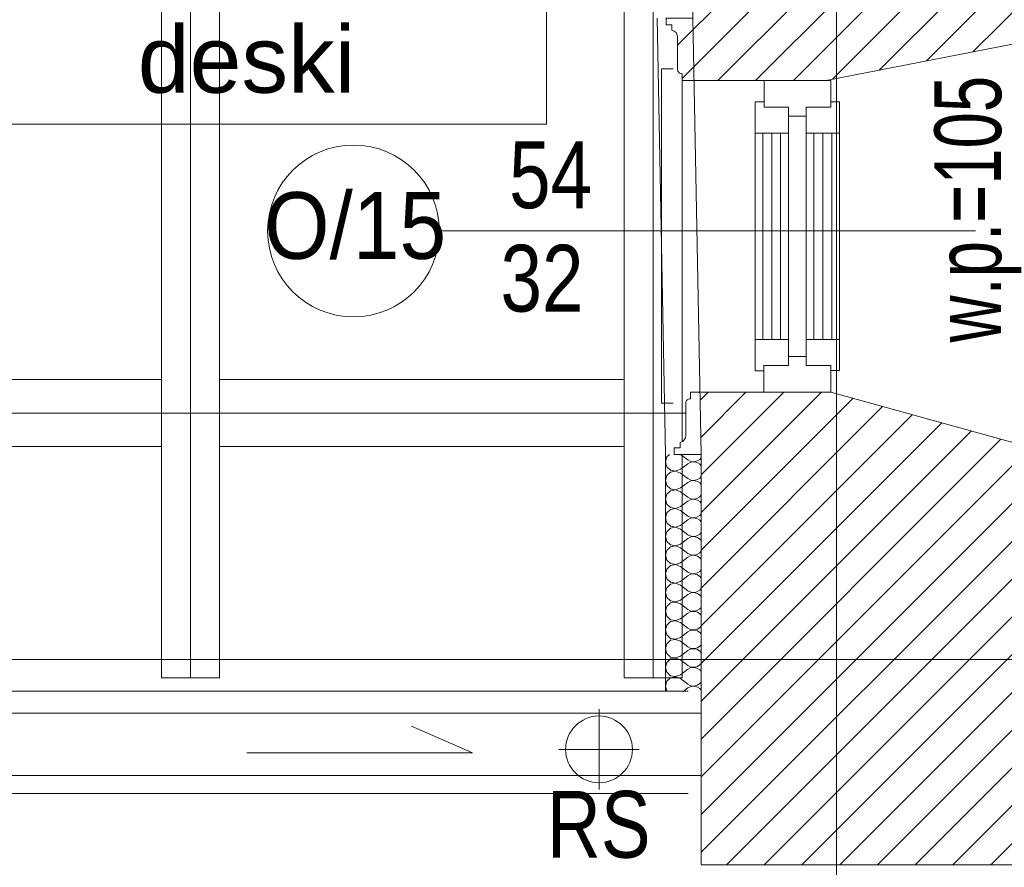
# Model space of a CAD drawing. Header units: millimetres. Extents: x -573548 to 674770, y -184010 to -47794.
# Tile 8 of 181: x 85777 to 87990, y -155489 to -153584. Entities that reach past the tile are written whole.
import ezdxf
from ezdxf.enums import TextEntityAlignment as Align

# ---------------------------------------------------------------- set-up
doc = ezdxf.new("R2010")
doc.units = ezdxf.units.MM
for name, color, linetype, lineweight in [('A.05 RZUT 1 PIĘTRA_is$0$A-OPISY-2_Nr_pióra__2', 8, 'Continuous', 9), ('A.05 RZUT 1 PIĘTRA_is$0$A-OPISY-3_Nr_pióra__6', 8, 'Continuous', 9), ('A.05 RZUT 1 PIĘTRA_is$0$detalokna_Nr_pióra__2', 8, 'Continuous', 9), ('A.05 RZUT 1 PIĘTRA_is$0$detalokna_Nr_pióra__8', 8, 'Continuous', 9), ('A.05 RZUT 1 PIĘTRA_is$0$Drawing & Figure_Nr_pióra__18', 8, 'Continuous', 9), ('A.05 RZUT 1 PIĘTRA_is$0$Nowe_00 ZMIANY_Nr_pióra__59', 8, 'Continuous', 9), ('A.05 RZUT 1 PIĘTRA_is$0$Nowe_A-OKNA-OPIS_Nr_pióra__59', 8, 'Continuous', 9), ('A.05 RZUT 1 PIĘTRA_is$0$Nowe_A_okno_Nr_pióra__59', 8, 'Continuous', 9), ('A.05 RZUT 1 PIĘTRA_is$0$Nowe_Drawing & Figure_Nr_pióra__59', 8, 'Continuous', 9), ('A.05 RZUT 1 PIĘTRA_is$0$Nowe_Structural - Bearing_Nr_pióra__59', 8, 'Continuous', 9), ('A.05 RZUT 1 PIĘTRA_is$0$opisy inne_Nr_pióra__1', 8, 'Continuous', 9), ('A.05 RZUT 1 PIĘTRA_is$0$OSIE_Nr_pióra__1', 8, 'Continuous', 9), ('A.05 RZUT 1 PIĘTRA_is$0$PARAPET_Nr_pióra__7', 8, 'Continuous', 9), ('A.05 RZUT 1 PIĘTRA_is$0$podwaliny_Nr_pióra__7', 8, 'Continuous', 9), ('A.05 RZUT 1 PIĘTRA_is$0$RURY SPUSTOWE_Nr_pióra__2', 8, 'Continuous', 9), ('A.05 RZUT 1 PIĘTRA_is$0$RURY SPUSTOWE_Nr_pióra__3', 8, 'Continuous', 9), ('A.05 RZUT 1 PIĘTRA_is$0$Structural - Bearing_Nr_pióra__21', 8, 'Continuous', 9), ('A.05 RZUT 1 PIĘTRA_is$0$Structural - Grid', 8, 'Continuous', 9), ('A.05 RZUT 1 PIĘTRA_is$0$Structural - Grid_Nr_pióra__17', 8, 'Continuous', 9), ('A.05 RZUT 1 PIĘTRA_is$0$WIDOK_Nr_pióra__1', 8, 'Continuous', 9), ('A.05 RZUT 1 PIĘTRA_is$0$WIDOK_Nr_pióra__3', 8, 'Continuous', 9), ('A.05 RZUT 1 PIĘTRA_is$0$wiezba_Nr_pióra__2', 8, 'Continuous', 9)]:
    doc.layers.add(name, color=color, linetype=linetype, lineweight=lineweight)
doc.styles.add('A.05 RZUT 1 PIĘTRA_is$0$STYL_AUTOMATYCZNY_1', font='arial.ttf')
doc.styles.add('A.05 RZUT 1 PIĘTRA_is$0$STYL_AUTOMATYCZNY_4', font='arial.ttf', dxfattribs={"width": 0.8})
doc.styles.add('A.05 RZUT 1 PIĘTRA_is$0$STYL_AUTOMATYCZNY_5', font='arial.ttf', dxfattribs={"width": 0.7})
doc.styles.add('A.05 RZUT 1 PIĘTRA_is$0$STYL_AUTOMATYCZNY_6', font='arial.ttf', dxfattribs={"width": 0.9})
pattern_1 = [(45, (0, 0), (-42.426407, 42.426407), [])]

# ---------------------------------------------------------------- blocks, each defined once
blk = doc.blocks.new('*X173')
at = {"layer": 'A.05 RZUT 1 PIĘTRA_is$0$Nowe_Drawing & Figure_Nr_pióra__59'}
for p, q in [((87522.3, -104560.9), (87516, -104566.6)), ((87546.6, -104560.9), (87563.3, -104573.4)), ((87516, -104566.6), (87512.9, -104577.6)), ((87512.9, -104577.6), (87516, -104588.7)), ((87546.5, -104594.4), (87563.3, -104581.8)), ((87563.3, -104573.4), (87568.4, -104576.2)), ((87568.4, -104579), (87563.3, -104581.8)), ((87568.4, -104576.2), (87574, -104577.5)), ((87574, -104577.7), (87568.4, -104579)), ((87574, -104577.5), (87579.8, -104577.2)), ((87579.8, -104578), (87574, -104577.7)), ((87579.8, -104577.2), (87585.3, -104575.4)), ((87585.3, -104579.8), (87579.8, -104578)), ((87585.3, -104575.4), (87590.1, -104572.1)), ((87590.1, -104583.1), (87585.3, -104579.8)), ((87590.1, -104572.1), (87592.9, -104568.7)), ((87592.9, -104586.5), (87590.1, -104583.1)), ((87516, -104608.6), (87512.9, -104619.6)), ((87516, -104588.7), (87524.5, -104596.4)), ((87524.5, -104600.8), (87516, -104608.6)), ((87524.5, -104596.4), (87535.8, -104598.5)), ((87535.8, -104598.7), (87524.5, -104600.8)), ((87535.8, -104598.5), (87546.5, -104594.4)), ((87546.5, -104602.8), (87535.8, -104598.7)), ((87546.5, -104602.8), (87563.3, -104615.4)), ((87512.9, -104619.6), (87516, -104630.7)), ((87516, -104630.7), (87524.5, -104638.4)), ((87546.5, -104636.4), (87563.3, -104623.8)), ((87563.3, -104615.4), (87568.4, -104618.2)), ((87568.4, -104621), (87563.3, -104623.8)), ((87568.4, -104618.2), (87574, -104619.5)), ((87574, -104619.7), (87568.4, -104621)), ((87574, -104619.5), (87579.8, -104619.2)), ((87579.8, -104620), (87574, -104619.7)), ((87579.8, -104619.2), (87585.3, -104617.4)), ((87585.3, -104621.8), (87579.8, -104620)), ((87585.3, -104617.4), (87590.1, -104614.1)), ((87590.1, -104625.1), (87585.3, -104621.8)), ((87590.1, -104614.1), (87592.9, -104610.7)), ((87592.9, -104628.5), (87590.1, -104625.1)), ((87516, -104650.6), (87512.9, -104661.6)), ((87524.5, -104642.8), (87516, -104650.6)), ((87524.5, -104638.4), (87535.8, -104640.5)), ((87535.8, -104640.7), (87524.5, -104642.8)), ((87535.8, -104640.5), (87546.5, -104636.4)), ((87546.5, -104644.8), (87535.8, -104640.7)), ((87546.5, -104644.8), (87563.3, -104657.4)), ((87590.1, -104656.1), (87592.9, -104652.7)), ((87512.9, -104661.6), (87516, -104672.7)), ((87516, -104672.7), (87524.5, -104680.4)), ((87546.5, -104678.4), (87563.3, -104665.8)), ((87563.3, -104657.4), (87568.4, -104660.2)), ((87568.4, -104663), (87563.3, -104665.8)), ((87568.4, -104660.2), (87574, -104661.5)), ((87574, -104661.7), (87568.4, -104663)), ((87574, -104661.5), (87579.8, -104661.2)), ((87579.8, -104662), (87574, -104661.7)), ((87579.8, -104661.2), (87585.3, -104659.4)), ((87585.3, -104663.8), (87579.8, -104662)), ((87585.3, -104659.4), (87590.1, -104656.1)), ((87590.1, -104667.1), (87585.3, -104663.8)), ((87592.9, -104670.5), (87590.1, -104667.1)), ((87516, -104692.6), (87512.9, -104703.6)), ((87524.5, -104684.8), (87516, -104692.6)), ((87524.5, -104680.4), (87535.8, -104682.5)), ((87535.8, -104682.7), (87524.5, -104684.8)), ((87535.8, -104682.5), (87546.5, -104678.4)), ((87546.5, -104686.8), (87535.8, -104682.7)), ((87546.5, -104686.8), (87563.3, -104699.4)), ((87590.1, -104698.1), (87592.9, -104694.7)), ((87512.9, -104703.6), (87516, -104714.7)), ((87516, -104714.7), (87524.5, -104722.4)), ((87546.5, -104720.4), (87563.3, -104707.8)), ((87563.3, -104699.4), (87568.4, -104702.2)), ((87568.4, -104705), (87563.3, -104707.8)), ((87568.4, -104702.2), (87574, -104703.5)), ((87574, -104703.7), (87568.4, -104705)), ((87574, -104703.5), (87579.8, -104703.2)), ((87579.8, -104704), (87574, -104703.7)), ((87579.8, -104703.2), (87585.3, -104701.4)), ((87585.3, -104705.8), (87579.8, -104704)), ((87585.3, -104701.4), (87590.1, -104698.1)), ((87590.1, -104709.1), (87585.3, -104705.8)), ((87592.9, -104712.5), (87590.1, -104709.1)), ((87516, -104734.6), (87512.9, -104745.6)), ((87524.5, -104726.8), (87516, -104734.6)), ((87524.5, -104722.4), (87535.8, -104724.5)), ((87535.8, -104724.7), (87524.5, -104726.8)), ((87535.8, -104724.5), (87546.5, -104720.4)), ((87546.5, -104728.8), (87535.8, -104724.7)), ((87546.5, -104728.8), (87563.3, -104741.4)), ((87563.3, -104741.4), (87568.4, -104744.2)), ((87585.3, -104743.4), (87590.1, -104740.1)), ((87590.1, -104740.1), (87592.9, -104736.7)), ((87512.9, -104745.6), (87516, -104756.7)), ((87516, -104756.7), (87524.5, -104764.4)), ((87535.8, -104766.5), (87546.5, -104762.4)), ((87546.5, -104762.4), (87563.3, -104749.8)), ((87568.4, -104747), (87563.3, -104749.8)), ((87568.4, -104744.2), (87574, -104745.5)), ((87574, -104745.7), (87568.4, -104747)), ((87574, -104745.5), (87579.8, -104745.2)), ((87579.8, -104746), (87574, -104745.7)), ((87579.8, -104745.2), (87585.3, -104743.4)), ((87585.3, -104747.8), (87579.8, -104746)), ((87590.1, -104751.1), (87585.3, -104747.8)), ((87592.9, -104754.5), (87590.1, -104751.1)), ((87516, -104776.6), (87512.9, -104787.6)), ((87524.5, -104768.8), (87516, -104776.6)), ((87524.5, -104764.4), (87535.8, -104766.5)), ((87535.8, -104766.7), (87524.5, -104768.8)), ((87546.5, -104770.8), (87535.8, -104766.7)), ((87546.5, -104770.8), (87563.3, -104783.4)), ((87563.3, -104783.4), (87568.4, -104786.2)), ((87568.4, -104786.2), (87574, -104787.5)), ((87579.8, -104787.2), (87585.3, -104785.4)), ((87585.3, -104785.4), (87590.1, -104782.1)), ((87590.1, -104782.1), (87592.9, -104778.7)), ((87512.9, -104787.6), (87516, -104798.7)), ((87516, -104798.7), (87524.5, -104806.4)), ((87524.5, -104806.4), (87535.8, -104808.5)), ((87535.8, -104808.5), (87546.5, -104804.4)), ((87546.5, -104804.4), (87563.3, -104791.8)), ((87568.4, -104789), (87563.3, -104791.8)), ((87574, -104787.7), (87568.4, -104789)), ((87574, -104787.5), (87579.8, -104787.2)), ((87579.8, -104788), (87574, -104787.7)), ((87585.3, -104789.8), (87579.8, -104788)), ((87590.1, -104793.1), (87585.3, -104789.8)), ((87592.9, -104796.5), (87590.1, -104793.1)), ((87516, -104818.6), (87512.9, -104829.6)), ((87512.9, -104829.6), (87516, -104840.7)), ((87524.5, -104810.8), (87516, -104818.6)), ((87535.8, -104808.7), (87524.5, -104810.8)), ((87546.5, -104812.8), (87535.8, -104808.7)), ((87546.5, -104812.8), (87563.3, -104825.4)), ((87563.3, -104825.4), (87568.4, -104828.2)), ((87568.4, -104828.2), (87574, -104829.5)), ((87574, -104829.7), (87568.4, -104831)), ((87574, -104829.5), (87579.8, -104829.2)), ((87579.8, -104830), (87574, -104829.7)), ((87579.8, -104829.2), (87585.3, -104827.4)), ((87585.3, -104831.8), (87579.8, -104830)), ((87585.3, -104827.4), (87590.1, -104824.1)), ((87590.1, -104824.1), (87592.9, -104820.7)), ((87516, -104840.7), (87524.5, -104848.4)), ((87524.5, -104848.4), (87535.8, -104850.5)), ((87535.8, -104850.7), (87524.5, -104852.8)), ((87535.8, -104850.5), (87546.5, -104846.4)), ((87546.5, -104854.8), (87535.8, -104850.7)), ((87546.5, -104846.4), (87563.3, -104833.8)), ((87568.4, -104831), (87563.3, -104833.8)), ((87590.1, -104835.1), (87585.3, -104831.8)), ((87592.9, -104838.5), (87590.1, -104835.1)), ((87516, -104860.6), (87512.9, -104871.6)), ((87512.9, -104871.6), (87516, -104882.7)), ((87524.5, -104852.8), (87516, -104860.6)), ((87546.5, -104854.8), (87563.3, -104867.4)), ((87563.3, -104867.4), (87568.4, -104870.2)), ((87568.4, -104873), (87563.3, -104875.8)), ((87568.4, -104870.2), (87574, -104871.5)), ((87574, -104871.7), (87568.4, -104873)), ((87574, -104871.5), (87579.8, -104871.2)), ((87579.8, -104872), (87574, -104871.7)), ((87579.8, -104871.2), (87585.3, -104869.4)), ((87585.3, -104873.8), (87579.8, -104872)), ((87585.3, -104869.4), (87590.1, -104866.1)), ((87590.1, -104877.1), (87585.3, -104873.8)), ((87590.1, -104866.1), (87592.9, -104862.7)), ((87516, -104882.7), (87524.5, -104890.4)), ((87524.5, -104894.8), (87516, -104902.6)), ((87524.5, -104890.4), (87535.8, -104892.5)), ((87535.8, -104892.7), (87524.5, -104894.8)), ((87535.8, -104892.5), (87546.5, -104888.4)), ((87546.5, -104896.8), (87535.8, -104892.7)), ((87546.5, -104888.4), (87563.3, -104875.8)), ((87546.5, -104896.8), (87563.3, -104909.4)), ((87592.9, -104880.5), (87590.1, -104877.1)), ((87516, -104902.6), (87512.9, -104913.6)), ((87512.9, -104913.6), (87516, -104924.7)), ((87546.5, -104930.4), (87563.3, -104917.8)), ((87563.3, -104909.4), (87568.4, -104912.2)), ((87568.4, -104915), (87563.3, -104917.8)), ((87568.4, -104912.2), (87574, -104913.5)), ((87574, -104913.7), (87568.4, -104915)), ((87574, -104913.5), (87579.8, -104913.2)), ((87579.8, -104914), (87574, -104913.7)), ((87579.8, -104913.2), (87585.3, -104911.4)), ((87585.3, -104915.8), (87579.8, -104914)), ((87585.3, -104911.4), (87590.1, -104908.1)), ((87590.1, -104919.1), (87585.3, -104915.8)), ((87590.1, -104908.1), (87592.9, -104904.7)), ((87592.9, -104922.5), (87590.1, -104919.1)), ((87516, -104924.7), (87524.5, -104932.4)), ((87524.5, -104936.8), (87516, -104944.6)), ((87524.5, -104932.4), (87535.8, -104934.5)), ((87535.8, -104934.7), (87524.5, -104936.8)), ((87535.8, -104934.5), (87546.5, -104930.4)), ((87546.5, -104938.8), (87535.8, -104934.7)), ((87546.5, -104938.8), (87563.3, -104951.4)), ((87516, -104944.6), (87512.9, -104955.6)), ((87512.9, -104955.6), (87516, -104966.7)), ((87546.5, -104972.4), (87563.3, -104959.8)), ((87563.3, -104951.4), (87568.4, -104954.2)), ((87568.4, -104957), (87563.3, -104959.8)), ((87568.4, -104954.2), (87574, -104955.5)), ((87574, -104955.7), (87568.4, -104957)), ((87574, -104955.5), (87579.8, -104955.2)), ((87579.8, -104956), (87574, -104955.7)), ((87579.8, -104955.2), (87585.3, -104953.4)), ((87585.3, -104957.8), (87579.8, -104956)), ((87585.3, -104953.4), (87590.1, -104950.1)), ((87590.1, -104961.1), (87585.3, -104957.8)), ((87590.1, -104950.1), (87592.9, -104946.7)), ((87592.9, -104964.5), (87590.1, -104961.1)), ((87516, -104966.7), (87524.5, -104974.4)), ((87524.5, -104978.8), (87516, -104986.6)), ((87524.5, -104974.4), (87535.8, -104976.5)), ((87535.8, -104976.7), (87524.5, -104978.8)), ((87535.8, -104976.5), (87546.5, -104972.4)), ((87546.5, -104980.8), (87535.8, -104976.7)), ((87546.5, -104980.8), (87563.3, -104993.4)), ((87516, -104986.6), (87512.9, -104997.6)), ((87512.9, -104997.6), (87516, -105008.7)), ((87546.5, -105014.4), (87563.3, -105001.8)), ((87563.3, -104993.4), (87568.4, -104996.2)), ((87568.4, -104999), (87563.3, -105001.8)), ((87568.4, -104996.2), (87574, -104997.5)), ((87574, -104997.7), (87568.4, -104999)), ((87574, -104997.5), (87579.8, -104997.2)), ((87579.8, -104998), (87574, -104997.7)), ((87579.8, -104997.2), (87585.3, -104995.4)), ((87585.3, -104999.8), (87579.8, -104998)), ((87585.3, -104995.4), (87590.1, -104992.1)), ((87590.1, -105003.1), (87585.3, -104999.8)), ((87590.1, -104992.1), (87592.9, -104988.7)), ((87592.9, -105006.5), (87590.1, -105003.1)), ((87516, -105028.6), (87512.9, -105039.6)), ((87516, -105008.7), (87524.5, -105016.4)), ((87524.5, -105020.8), (87516, -105028.6)), ((87524.5, -105016.4), (87535.8, -105018.5)), ((87535.8, -105018.7), (87524.5, -105020.8)), ((87535.8, -105018.5), (87546.5, -105014.4)), ((87546.5, -105022.8), (87535.8, -105018.7)), ((87546.5, -105022.8), (87563.3, -105035.4)), ((87512.9, -105039.6), (87516, -105050.7)), ((87516, -105050.7), (87524.5, -105058.4)), ((87546.5, -105056.4), (87563.3, -105043.8)), ((87563.3, -105035.4), (87568.4, -105038.2)), ((87568.4, -105041), (87563.3, -105043.8)), ((87568.4, -105038.2), (87574, -105039.5)), ((87574, -105039.7), (87568.4, -105041)), ((87574, -105039.5), (87579.8, -105039.2)), ((87579.8, -105040), (87574, -105039.7)), ((87579.8, -105039.2), (87585.3, -105037.4)), ((87585.3, -105041.8), (87579.8, -105040)), ((87585.3, -105037.4), (87590.1, -105034.1)), ((87590.1, -105045.1), (87585.3, -105041.8)), ((87590.1, -105034.1), (87592.9, -105030.7)), ((87592.9, -105048.5), (87590.1, -105045.1)), ((87516, -105070.6), (87512.9, -105081.6)), ((87524.5, -105062.8), (87516, -105070.6)), ((87524.5, -105058.4), (87535.8, -105060.5)), ((87535.8, -105060.7), (87524.5, -105062.8)), ((87535.8, -105060.5), (87546.5, -105056.4)), ((87546.5, -105064.8), (87535.8, -105060.7)), ((87546.5, -105064.8), (87563.3, -105077.4)), ((87590.1, -105076.1), (87592.9, -105072.7)), ((87512.9, -105081.6), (87516, -105092.7)), ((87516, -105092.7), (87517, -105093.5)), ((87553.1, -105093.5), (87563.3, -105085.8)), ((87563.3, -105077.4), (87568.4, -105080.2)), ((87568.4, -105083), (87563.3, -105085.8)), ((87568.4, -105080.2), (87574, -105081.5)), ((87574, -105081.7), (87568.4, -105083)), ((87574, -105081.5), (87579.8, -105081.2)), ((87579.8, -105082), (87574, -105081.7)), ((87579.8, -105081.2), (87585.3, -105079.4)), ((87585.3, -105083.8), (87579.8, -105082)), ((87585.3, -105079.4), (87590.1, -105076.1)), ((87590.1, -105087.1), (87585.3, -105083.8)), ((87592.9, -105090.5), (87590.1, -105087.1))]:
    blk.add_line(p, q, dxfattribs=at)
blk = doc.blocks.new('A.05 RZUT 1 PIĘTRA_is$0$Wypełnienie_12_1')
at = {"layer": 'A.05 RZUT 1 PIĘTRA_is$0$Nowe_Drawing & Figure_Nr_pióra__59'}
blk.add_blockref('*X173', (0, 0), dxfattribs=at)
blk = doc.blocks.new('A.05 RZUT 1 PIĘTRA_is$0$Standardowy znacznik osi_2')
at = {"layer": 'A.05 RZUT 1 PIĘTRA_is$0$Structural - Grid_Nr_pióra__17'}
blk.add_line((1000, 0), (17853.1, 0), dxfattribs=at)
at = {"layer": 'A.05 RZUT 1 PIĘTRA_is$0$Structural - Grid_Nr_pióra__17', "style": 'A.05 RZUT 1 PIĘTRA_is$0$STYL_AUTOMATYCZNY_1'}
for tag, p in [('AC_MarkerText_1_0', (5, -80)), ('AC_MarkerText_1_1', (19358.1, -80))]:
    blk.add_attdef(tag, text='', height=350, rotation=270, dxfattribs=at).set_placement(p, align=Align.TOP_CENTER)
blk = doc.blocks.new('A.05 RZUT 1 PIĘTRA_is$0$Standardowy znacznik osi_3')
at = {"layer": 'A.05 RZUT 1 PIĘTRA_is$0$Structural - Grid_Nr_pióra__17'}
blk.add_line((2962.2, 0), (40906.6, 0), dxfattribs=at)
at = {"layer": 'A.05 RZUT 1 PIĘTRA_is$0$Structural - Grid_Nr_pióra__17', "style": 'A.05 RZUT 1 PIĘTRA_is$0$STYL_AUTOMATYCZNY_1'}
for tag, p in [('AC_MarkerText_1_0', (-250, -335)), ('AC_MarkerText_1_1', (44118.7, -335))]:
    blk.add_attdef(tag, text='', height=350, rotation=180, dxfattribs=at).set_placement(p, align=Align.TOP_CENTER)
blk = doc.blocks.new('A.05 RZUT 1 PIĘTRA_is')
at = {"layer": 'A.05 RZUT 1 PIĘTRA_is$0$Drawing & Figure_Nr_pióra__18'}
h = blk.add_hatch(dxfattribs=at)
h.set_pattern_fill('Common_Brick_0001', color=256, style=0, pattern_type=2)
h.set_pattern_definition(pattern_1)
h.paths.add_polyline_path([(87115.9, -100492.8), (87117.8, -100822.8), (87139.6, -101122.7), (87143.7, -101122.7), (87762.4, -101122.8), (87762.4, -102100.8), (87662.4, -102100.8), (87662.4, -102410.8), (87574.3, -102411.9), (87574.3, -103580.4), (87514.3, -103580.4), (87514.3, -103595.4), (87527.3, -103595.4), (87527.3, -103607.4, -0.371445), (87540.3, -103623.3), (87540.3, -103695.7, 0.436052), (87550.3, -103705.4), (87550.3, -103720.4), (87574.3, -103720.4), (87874.2, -103720.4), (88324.3, -103632.9), (88324.3, -103632.5), (88324.4, -102743.8), (88324.3, -102542.8), (88333.3, -102542.8), (88413.3, -102542.8), (88493.3, -102542.8), (88776.7, -102542.8), (89278.8, -102542.8), (89278.9, -102442.9), (88493.3, -102442.9), (88413.3, -102442.8), (88333.3, -102442.9), (88310.5, -102442.9), (88294.5, -101062.8), (88294.6, -101062.8), (88294.1, -100242.9), (88654.1, -100242.9), (88654.1, -100102.9), (88413.3, -100102.9), (88264.1, -100102.9), (88264.1, -100032.8), (88264.1, -99982.8), (88124.2, -99982.8), (88124.1, -100032.8), (87626.1, -100032.8), (87624.2, -100492.8)])
h = blk.add_hatch(dxfattribs=at)
h.set_pattern_fill('Common_Brick_0001', color=256, style=0, pattern_type=2)
h.set_pattern_definition(pattern_1)
h.paths.add_polyline_path([(87734.4, -104420.9), (87590.3, -104420.9), (87592.9, -104560.9), (87592.9, -104676.4), (87592.9, -105483.1), (88377.9, -105483.1), (88437.5, -105483.1), (88437.5, -105465.6), (88452.3, -105465.6, 0.263086), (88475.3, -105483.1), (88483.2, -105483.1, 0.761796), (88490.7, -105427), (88490.7, -105412.2), (88937.5, -105412.2), (89384.3, -105412.2), (89384.3, -105427, 0.761796), (89391.8, -105483.1), (89399.7, -105483.1, 0.263086), (89422.7, -105465.6), (89437.5, -105465.6), (89437.5, -105483.1), (89501.9, -105483.1), (92019.7, -105483.1), (92102.4, -105483.1), (92102.4, -105465.6), (92117.2, -105465.6, 1.205804), (92165, -105433.4), (92165, -105418.4), (92177.3, -105418.4, -0.383982), (92212.8, -105383.1), (92222.4, -105383.1), (92235.7, -105263.1), (92235.7, -105120.5), (92171.9, -104732.9), (90264.3, -104732.9), (90264.3, -103092.3), (90264.3, -102852.3), (90264.3, -102612.2), (90264.3, -102325.5), (90264.3, -102122.9), (90234.3, -102122.9), (90234.3, -102138), (90104.3, -102138), (90104.3, -102122.9), (90104.3, -102122.9), (90104.3, -102325.5), (90104.3, -102442.9), (90104.3, -102612.2), (90104.3, -102852.3), (90104.3, -103092.3), (90104.3, -104672.9), (88324.3, -104672.9), (88324.3, -104542.9), (87884.4, -104420.9), (87734.4, -104420.9)])
at = {"layer": 'A.05 RZUT 1 PIĘTRA_is$0$A-OPISY-3_Nr_pióra__6'}
blk.add_lwpolyline([(85245.5, -103819), (85245.5, -103339), (87245.4, -103339), (87245.4, -103819)], close=True, dxfattribs=at)
at = {"layer": 'A.05 RZUT 1 PIĘTRA_is$0$detalokna_Nr_pióra__2'}
blk.add_lwpolyline([(87530.1, -103694.2), (87504, -103694.2), (87504, -104445.6), (87530.1, -104445.6)], dxfattribs=at)
at = {"layer": 'A.05 RZUT 1 PIĘTRA_is$0$detalokna_Nr_pióra__8'}
blk.add_line((87564.1, -105092.8), (82424.1, -105092.8), dxfattribs=at)
at = {"layer": 'A.05 RZUT 1 PIĘTRA_is$0$Nowe_00 ZMIANY_Nr_pióra__59', "flags": 128}
blk.add_lwpolyline([(82378.1, -101162.8), (86069.2, -101163), (86069.2, -101123), (87762.4, -101122.8), (87762.4, -102100.8), (87662.4, -102100.8), (87662.4, -102410.8), (87574.3, -102411.9), (87574.3, -103580.4), (87592.9, -104560.9), (87592.9, -105142.8), (82378.1, -105142.8)], close=True, dxfattribs=at)
at = {"layer": 'A.05 RZUT 1 PIĘTRA_is$0$Nowe_A-OKNA-OPIS_Nr_pióra__59'}
blk.add_line((88210, -104058.7), (87004.8, -104058.7), dxfattribs=at)
blk.add_circle((86811.8, -104058.7), 193, dxfattribs=at)
at = {"layer": 'A.05 RZUT 1 PIĘTRA_is$0$Nowe_A_okno_Nr_pióra__59'}
for points in [[(87734.5, -103720.5), (87884.4, -103720.4), (87884.5, -103780.4), (87829.5, -103780.4), (87829.5, -103800.4), (87789.5, -103800.4), (87789.5, -103780.4), (87734.5, -103780.5)], [(87714.5, -103838.7), (87789.5, -103838.6), (87789.5, -103780.4), (87734.5, -103780.5), (87734.5, -103768.7), (87714.5, -103768.7)], [(87904.5, -103838.6), (87829.5, -103838.6), (87829.5, -103780.4), (87884.5, -103780.4), (87884.5, -103768.6), (87904.5, -103768.6)], [(87714.3, -104302.8), (87789.3, -104302.7), (87789.3, -104360.9), (87734.3, -104361), (87734.4, -104372.8), (87714.4, -104372.8)], [(87904.3, -104302.7), (87829.3, -104302.7), (87829.3, -104360.9), (87884.3, -104360.9), (87884.3, -104372.7), (87904.3, -104372.7)], [(87734.4, -104420.9), (87884.4, -104420.9), (87884.3, -104360.9), (87829.3, -104360.9), (87829.3, -104340.9), (87789.3, -104340.9), (87789.3, -104360.9), (87734.3, -104361)]]:
    blk.add_lwpolyline(points, close=True, dxfattribs=at)
for points in [[(87714.3, -104302.8), (87714.5, -103838.7)], [(87731.7, -103838.7), (87731.8, -104302.8)], [(87751.7, -103838.7), (87751.8, -104302.8)], [(87771.7, -103838.7), (87771.8, -104302.7)], [(87789.5, -103838.6), (87789.3, -104302.7)], [(87829.5, -103838.6), (87829.3, -104302.7)], [(87846.6, -103838.6), (87846.8, -104302.7)], [(87866.6, -103838.6), (87866.8, -104302.7)], [(87886.6, -103838.6), (87886.8, -104302.7)], [(87904.3, -104302.7), (87904.5, -103838.6)]]:
    blk.add_lwpolyline(points, dxfattribs=at)
at = {"layer": 'A.05 RZUT 1 PIĘTRA_is$0$Nowe_Structural - Bearing_Nr_pióra__59'}
for points in [[(87512.9, -104560.9), (87494.3, -103580.4)], [(87512.9, -105093.5), (87512.9, -104560.9)]]:
    blk.add_lwpolyline(points, dxfattribs=at)
at = {"layer": 'A.05 RZUT 1 PIĘTRA_is$0$OSIE_Nr_pióra__1'}
for p, q in [((86445.5, -105062.8), (86445.5, -101145.5)), ((87485.5, -105062.8), (87485.5, -101145.5)), ((87558.9, -104467.9), (83015.3, -104467.9)), ((87363.6, -105313.9), (87363.6, -105133.9)), ((87273.6, -105223.9), (87453.6, -105223.9))]:
    blk.add_line(p, q, dxfattribs=at)
at = {"layer": 'A.05 RZUT 1 PIĘTRA_is$0$podwaliny_Nr_pióra__7'}
for p, q in [((86380.5, -104392.9), (85310.5, -104392.9)), ((87420.5, -104392.9), (86510.5, -104392.9)), ((86380.5, -104542.9), (85310.5, -104542.9)), ((87420.5, -104542.9), (86510.5, -104542.9))]:
    blk.add_line(p, q, dxfattribs=at)
at = {"layer": 'A.05 RZUT 1 PIĘTRA_is$0$RURY SPUSTOWE_Nr_pióra__2'}
blk.add_lwpolyline([(86572.4, -105231.4), (87079.3, -105231.4), (86941.8, -105171.7)], dxfattribs=at)
at = {"layer": 'A.05 RZUT 1 PIĘTRA_is$0$RURY SPUSTOWE_Nr_pióra__3'}
blk.add_circle((87363.6, -105223.9), 75, dxfattribs=at)
at = {"layer": 'A.05 RZUT 1 PIĘTRA_is$0$Structural - Bearing_Nr_pióra__21'}
for p, q in [((87874.2, -103720.4), (88324.3, -103632.9)), ((87874.2, -103720.4), (87574.3, -103720.4)), ((87884.4, -104420.9), (87580.2, -104420.9)), ((87884.4, -104420.9), (88324.3, -104542.9)), ((87592.9, -105483.1), (87592.9, -104635.2)), ((88377.9, -105483.1), (87592.9, -105483.1))]:
    blk.add_line(p, q, dxfattribs=at)
for points in [[(87574.3, -103720.4), (87550.3, -103720.4), (87550.3, -103705.4, -0.436052), (87540.3, -103695.7), (87540.3, -103623.3, 0.371445), (87527.3, -103607.4), (87527.3, -103595.4), (87514.3, -103595.4), (87514.3, -103580.4), (87574.3, -103580.4), (87574.3, -103464.9)], [(87592.9, -104420.9), (87568.9, -104420.9), (87568.9, -104435.9, 0.436052), (87558.9, -104445.6), (87558.9, -104518, -0.371445), (87545.9, -104533.9), (87545.9, -104545.9), (87532.9, -104545.9), (87532.9, -104560.9), (87592.9, -104560.9), (87592.9, -104676.4)]]:
    blk.add_lwpolyline(points, format="xyb", dxfattribs=at)
at = {"layer": 'A.05 RZUT 1 PIĘTRA_is$0$WIDOK_Nr_pióra__1'}
blk.add_line((87564.1, -105322.8), (82194.1, -105322.8), dxfattribs=at)
blk.add_lwpolyline([(87592.9, -105282.8), (82238.1, -105282.8), (82238.1, -101162.8)], dxfattribs=at)
at = {"layer": 'A.05 RZUT 1 PIĘTRA_is$0$WIDOK_Nr_pióra__3'}
blk.add_lwpolyline([(87592.9, -105142.8), (82378.1, -105142.8), (82378.1, -101162.8)], dxfattribs=at)
at = {"layer": 'A.05 RZUT 1 PIĘTRA_is$0$wiezba_Nr_pióra__2'}
for p, q in [((86380.5, -101145.5), (86380.5, -105062.8)), ((86510.5, -101145.5), (86510.5, -105062.8)), ((87420.5, -101145.5), (87420.5, -105062.8)), ((87550.5, -103720.4), (87550.5, -104532.4)), ((87550.5, -104560.9), (87550.5, -105062.8)), ((86510.5, -105062.8), (86380.5, -105062.8)), ((87550.5, -105062.8), (87420.5, -105062.8))]:
    blk.add_line(p, q, dxfattribs=at)
at = {"layer": 'A.05 RZUT 1 PIĘTRA_is$0$Nowe_Drawing & Figure_Nr_pióra__59'}
blk.add_blockref('A.05 RZUT 1 PIĘTRA_is$0$Wypełnienie_12_1', (0, 0), dxfattribs=at)
at = {"layer": 'A.05 RZUT 1 PIĘTRA_is$0$Structural - Grid', "zscale": 1000}
for name, p, rotation in [('A.05 RZUT 1 PIĘTRA_is$0$Standardowy znacznik osi_2', (87897.3, -108395.1), 90), ('A.05 RZUT 1 PIĘTRA_is$0$Standardowy znacznik osi_3', (121686.6, -105021.8), 180)]:
    blk.add_blockref(name, p, dxfattribs=dict(at, rotation=rotation))
at = {"layer": 'A.05 RZUT 1 PIĘTRA_is$0$A-OPISY-2_Nr_pióra__2', "insert": (86326.9, -103750.1), "char_height": 150, "attachment_point": 7, "style": 'A.05 RZUT 1 PIĘTRA_is$0$STYL_AUTOMATYCZNY_1'}
blk.add_mtext('\\A1;{\\pql;\\fArial|b0|i0|c238|p0;\\W1.000000;deski}', dxfattribs=at)
at = {"layer": 'A.05 RZUT 1 PIĘTRA_is$0$Nowe_A-OKNA-OPIS_Nr_pióra__59', "char_height": 150, "attachment_point": 5}
for s, insert, style in [('\\A1;{\\pqc;\\fArial|b0|i0|c238|p0;\\W0.800000;54}', (87254.8, -103933.6), 'A.05 RZUT 1 PIĘTRA_is$0$STYL_AUTOMATYCZNY_4'), ('\\A1;{\\pqc;\\fArial|b0|i0|c238|p0;\\W0.900000;O/15}', (86815.6, -104047.5), 'A.05 RZUT 1 PIĘTRA_is$0$STYL_AUTOMATYCZNY_6'), ('\\A1;{\\pqc;\\fArial|b0|i0|c238|p0;\\W0.800000;32}', (87235.5, -104166), 'A.05 RZUT 1 PIĘTRA_is$0$STYL_AUTOMATYCZNY_4')]:
    blk.add_mtext(s, dxfattribs=dict(at, insert=insert, style=style))
at = {"layer": 'A.05 RZUT 1 PIĘTRA_is$0$opisy inne_Nr_pióra__1', "insert": (87363.1, -105393.5), "char_height": 150, "attachment_point": 5, "style": 'A.05 RZUT 1 PIĘTRA_is$0$STYL_AUTOMATYCZNY_4'}
blk.add_mtext('\\A1;{\\pqc;\\fArial|b0|i0|c238|p0;\\W0.800000;RS}', dxfattribs=at)
at = {"layer": 'A.05 RZUT 1 PIĘTRA_is$0$PARAPET_Nr_pióra__7', "insert": (88312.7, -104309.4), "char_height": 150, "attachment_point": 7, "rotation": 90, "style": 'A.05 RZUT 1 PIĘTRA_is$0$STYL_AUTOMATYCZNY_5'}
blk.add_mtext('\\A1;{\\pql;\\fArial|b0|i0|c238|p0;\\W0.700000;w.p.=105}', dxfattribs=at)

msp = doc.modelspace()

# ---------------------------------------------------------------- block references
at = {"color": 150}
msp.add_blockref('A.05 RZUT 1 PIĘTRA_is', (-284.351, -50000), dxfattribs=at)

doc.saveas('drawing.dxf')
